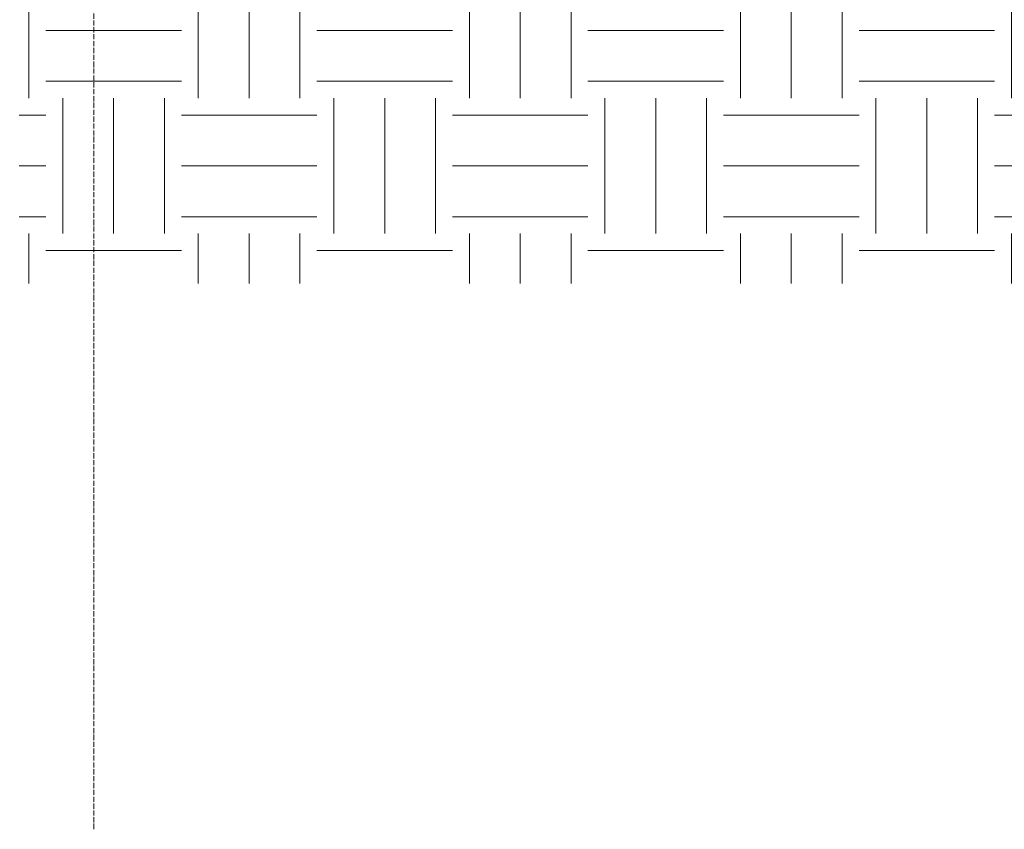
# Model space of a CAD drawing. Header units: millimetres. Extents: x -21497 to 33161, y -1951 to 8822.
# Tile 6 of 33: x -12302 to -9996, y -1951 to -54. Entities that reach past the tile are written whole.
import ezdxf

# ---------------------------------------------------------------- set-up
doc = ezdxf.new("R2010")
doc.units = ezdxf.units.MM
doc.linetypes.add('_Traço - ponto', pattern=[16, 12, -2, 0, -2])
doc.layers.add('A-FLOR-PATT', color=8, linetype='Continuous', lineweight=25)
doc.layers.add('S-GRID', color=1, linetype='Continuous', lineweight=9)

msp = doc.modelspace()

# ---------------------------------------------------------------- hatches: boundary and pattern name
at = {"layer": 'A-FLOR-PATT', "lineweight": 18}
h = msp.add_hatch(dxfattribs=at)
h.set_pattern_fill('FP_3', color=256, style=0, pattern_type=2)
h.set_pattern_definition([(0, (-9383.74, 3294.04), (317.5, 317.5), [317.5, -317.5]), (0, (-9383.74, 3413.1), (317.5, 317.5), [317.5, -317.5]), (0, (-9383.74, 3532.16), (317.5, 317.5), [317.5, -317.5]), (90, (-9344.06, 3571.85), (-317.5, 317.5), [317.5, -317.5]), (90, (-9225, 3571.85), (-317.5, 317.5), [317.5, -317.5]), (90, (-9105.93, 3571.85), (-317.5, 317.5), [317.5, -317.5])])
h.paths.add_polyline_path([(-12167.315, -672.018), (-5773.492, -672.018), (-5773.492, 350), (-5793.492, 350), (-5793.492, 0), (-6093.492, 0), (-6093.492, 350), (-11953.492, 350), (-11953.492, 0), (-12303.492, 0), (-12303.492, -672.018), (-12168.288, -672.018)], flags=0)

# ---------------------------------------------------------------- linework, layer by layer
at = {"layer": 'S-GRID', "linetype": '_Traço - ponto'}
msp.add_line((-12128.492, -1951.33), (-12128.492, 8321.869), dxfattribs=at)

doc.saveas('drawing.dxf')
